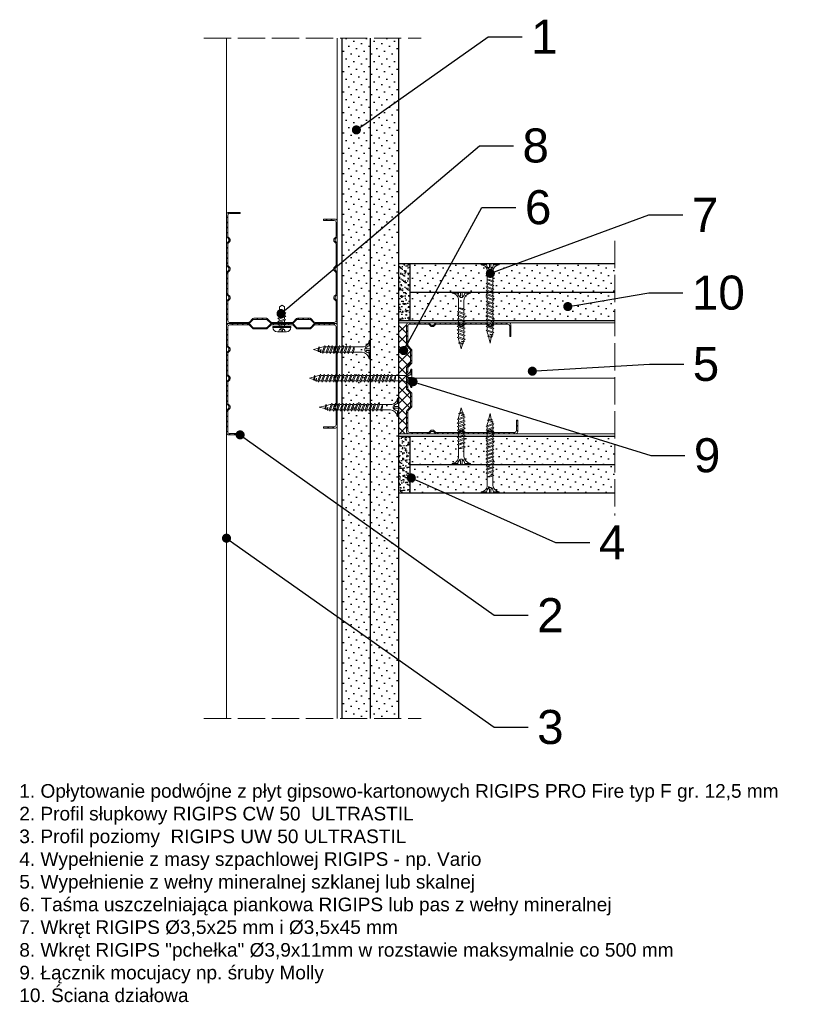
# Model space of a CAD drawing. Header units: millimetres. Extents: x 1074 to 3101, y -548 to 1635.
# Tile 11 of 16: x 1074 to 1421, y 365 to 799. Entities that reach past the tile are written whole.
import ezdxf
from ezdxf import colors
from ezdxf.entities.mleader import LeaderData, LeaderLine
from ezdxf.math import Vec2, Vec3

# ---------------------------------------------------------------- set-up
doc = ezdxf.new("R2010")
doc.units = ezdxf.units.MM
doc.linetypes.add('ACAD_ISO02W100', pattern=[15, 12, -3])
for name, color, linetype, lineweight in [('_ISOVER WELNA', 7, 'BATTING', 9), ('_RIGIPS AKCESORIA', 7, 'Continuous', 18), ('_RIGIPS G-K', 7, 'Continuous', 25), ('_RIGIPS PROFIL', 7, 'Continuous', 18), ('KRESKOWANIE', 7, 'Continuous', 9), ('PRZERYWANA', 7, 'ACAD_ISO02W100', 9)]:
    doc.layers.add(name, color=color, linetype=linetype, lineweight=lineweight)
doc.styles.get("Standard").update_dxf_attribs({"font": 'arial.ttf'})
doc.linetypes.add('BATTING', pattern='A,0.00254,-2.54,[134,ltypeshp.shx,S=2.54,R=0,X=-2.54,Y=0],-5.08,[134,ltypeshp.shx,S=2.54,R=180,X=2.54,Y=0],-2.54', length=10.16254)
pattern_1 = [(45, (-526.8367, -424.0486), (-1.122532, 3.367596), [0, -3.175])]
pattern_2 = [(37.5, (-526.8367, -424.0486), (-0.0800016, 2.4470662), [0, -1.9304, 0, -2.159, 0, -2.06375]), (7.5, (-526.8367, -424.0486), (2.2476164, 3.5841255), [0, -1.0414, 0, -1.7399, 0, -0.66675]), (327.5, (-528.3988, -424.0486), (3.9549619, 0.007186), [0, -0.635, 0, -2.286, 0, -2.9845]), (317.5, (-528.3988, -424.0486), (3.817782, 1.1146466), [0, -0.3175, 0, -1.4986, 0, -1.7145])]

# ---------------------------------------------------------------- blocks, each defined once
blk = doc.blocks.new('TN 25')
at = {"layer": '_RIGIPS AKCESORIA'}
for p, q in [((0, -0.84), (0, 7.16)), ((0, 7.16), (0.46, 7.16)), ((0.46, 4.78), (0, 4.78)), ((0.46, 7.16), (0.46, 4.78)), ((3.02, 4.46), (8.47, 4.46)), ((7.12, 4.46), (7.12, 3.18)), ((8.03, 2.01), (7.12, 4.46)), ((8.47, 4.46), (8.79, 5)), ((9.61, 1.51), (8.47, 4.46)), ((8.79, 5), (9.93, 2.01)), ((9, 4.46), (10.1, 4.46)), ((10.1, 4.46), (10.41, 5)), ((11.23, 1.51), (10.1, 4.46)), ((10.41, 5), (11.56, 2.01)), ((10.62, 4.46), (11.67, 4.46)), ((11.67, 4.46), (11.99, 5)), ((12.81, 1.51), (11.67, 4.46)), ((11.99, 5), (13.14, 2.01)), ((12.2, 4.46), (13.21, 4.46)), ((13.21, 4.46), (13.52, 5)), ((14.34, 1.51), (13.21, 4.46)), ((13.52, 5), (14.67, 2.01)), ((13.73, 4.46), (14.8, 4.46)), ((14.8, 4.46), (15.12, 5)), ((15.94, 1.51), (14.8, 4.46)), ((15.12, 5), (16.26, 2.01)), ((15.33, 4.46), (16.42, 4.46)), ((16.42, 4.46), (16.73, 5)), ((17.55, 1.51), (16.42, 4.46)), ((16.73, 5), (17.88, 2.01)), ((16.94, 4.46), (17.99, 4.46)), ((17.99, 4.46), (18.31, 5)), ((19.13, 1.51), (17.99, 4.46)), ((18.31, 5), (19.45, 2.01)), ((18.52, 4.46), (19.68, 4.46)), ((19.68, 4.46), (20, 5)), ((20.82, 1.51), (19.68, 4.46)), ((20, 5), (21.14, 2.01)), ((20.21, 4.46), (20.7, 4.46)), ((20.7, 4.46), (22.28, 3.98)), ((22.28, 3.98), (22.56, 4.37)), ((22.56, 4.37), (23.03, 2.71)), ((0, 3.5), (1.77, 3.5)), ((0, 2.83), (1.77, 2.83)), ((0.46, 1.64), (0, 1.64)), ((0.46, -0.84), (0.46, 1.64)), ((1.77, 3.5), (1.77, 4.2)), ((1.77, 2.83), (1.77, 2.18)), ((7.49, 2.01), (3.55, 2.01)), ((7.12, 3.18), (7.65, 1.53)), ((7.65, 1.53), (8.03, 2.01)), ((9.41, 2.01), (8.03, 2.01)), ((9.93, 2.01), (9.61, 1.51)), ((11.04, 2.01), (9.93, 2.01)), ((11.56, 2.01), (11.23, 1.51)), ((12.61, 2.01), (11.56, 2.01)), ((13.14, 2.01), (12.81, 1.51)), ((14.15, 2.01), (13.14, 2.01)), ((14.67, 2.01), (14.34, 1.51)), ((15.74, 2.01), (14.67, 2.01)), ((16.26, 2.01), (15.94, 1.51)), ((17.36, 2.01), (16.26, 2.01)), ((17.88, 2.01), (17.55, 1.51)), ((18.93, 2.01), (17.88, 2.01)), ((19.45, 2.01), (19.13, 1.51)), ((19.45, 2.01), (20.62, 2.01)), ((21.14, 2.01), (20.82, 1.51)), ((21.14, 2.01), (21.81, 2.12)), ((21.85, 1.83), (21.67, 3.28)), ((21.67, 3.28), (22.14, 2.4)), ((22.14, 2.4), (21.85, 1.83)), ((22.7, 2.36), (22.14, 2.4)), ((22.7, 2.36), (22.28, 3.98)), ((23.03, 2.71), (22.7, 2.36)), ((22.71, 3.85), (25, 3.24)), ((25, 3.24), (23.03, 2.71)), ((0, -0.84), (0.46, -0.84))]:
    blk.add_line(p, q, dxfattribs=at)
for centre, major_axis, ratio, start_param, end_param in [((3.09, 7.67), (0.17, 3.2), 0.826134, 1.773653, 3.180586), ((-0.04, 0.9), (0, 3.93), 0.848176, -0.720942, -0.151112), ((3.37, -1.57), (0.28, 3.57), 0.832181, 0.035984, 1.430787), ((-2.73, 15.91), (0, 14.76), 0.848176, 3.399396, 3.475072), ((0.59, 4.62), (0, 2.81), 0.848176, 3.475072, 3.862535), ((1.66, 3.18), (0, 0.895), 0.848176, -1.552777, -0.720942), ((1.66, 3.18), (0, 0.895), 0.848176, 3.862535, 4.730408)]:
    blk.add_ellipse(centre, major_axis=major_axis, ratio=ratio, start_param=start_param, end_param=end_param, dxfattribs=at)
blk = doc.blocks.new('CW 50 ULTRASTIL')
h = blk.add_hatch()
h.set_pattern_fill('ANSI31', color=256, scale=0.5, style=0)
h.paths.add_polyline_path([(28.56, 40.65, -0.198912), (28.71, 41), (30.21, 42.51, 0.198912), (30.36, 42.86), (30.36, 48.45, 0.198912), (30.21, 48.8), (28.71, 50.31, -0.198912), (28.56, 50.66), (28.56, 59.85, -0.198912), (28.71, 60.2), (30.21, 61.71, 0.198912), (30.36, 62.06), (30.36, 67.65, 0.198912), (30.21, 68), (28.71, 69.51, -0.198912), (28.56, 69.86), (28.56, 78.31, -0.414214), (29.36, 79.11), (37.68, 79.11, -0.198912), (38.04, 78.96), (38.74, 78.25, 0.198912), (39.1, 78.11), (39.68, 78.11, 0.198912), (40.04, 78.25), (40.74, 78.96, -0.198912), (41.1, 79.11), (50.38, 79.11, -0.198912), (50.74, 78.96), (51.44, 78.25, 0.198912), (51.8, 78.11), (52.38, 78.11, 0.198912), (52.74, 78.25), (53.44, 78.96, -0.198912), (53.8, 79.11), (63.08, 79.11, -0.198912), (63.44, 78.96), (64.14, 78.25, 0.198912), (64.5, 78.11), (65.08, 78.11, 0.198912), (65.44, 78.25), (66.14, 78.96, -0.198912), (66.5, 79.11), (75.66, 79.11, -0.414214), (76.46, 78.31), (76.46, 73.66), (77.01, 73.66), (77.01, 78.86, 0.414214), (76.21, 79.66), (66.5, 79.66, 0.198912), (66.14, 79.51), (65.44, 78.8, -0.198912), (65.08, 78.66), (64.5, 78.66, -0.198912), (64.14, 78.8), (63.44, 79.51, 0.198912), (63.08, 79.66), (53.8, 79.66, 0.198912), (53.44, 79.51), (52.74, 78.8, -0.198912), (52.38, 78.66), (51.8, 78.66, -0.198912), (51.44, 78.8), (50.74, 79.51, 0.198912), (50.38, 79.66), (41.1, 79.66, 0.198912), (40.74, 79.51), (40.04, 78.8, -0.198912), (39.68, 78.66), (39.1, 78.66, -0.198912), (38.74, 78.8), (38.04, 79.51, 0.198912), (37.68, 79.66), (28.81, 79.66, 0.414214), (28.01, 78.86), (28.01, 69.86, 0.198912), (28.16, 69.51), (29.66, 68, -0.198912), (29.81, 67.65), (29.81, 62.06, -0.198912), (29.66, 61.71), (28.16, 60.2, 0.198912), (28.01, 59.85), (28.01, 50.66, 0.198912), (28.16, 50.31), (29.66, 48.8, -0.198912), (29.81, 48.45), (29.81, 42.86, -0.198912), (29.66, 42.51), (28.16, 41, 0.198912), (28.01, 40.65), (28.01, 31.66, 0.414214), (28.81, 30.86), (37.68, 30.86, 0.198912), (38.04, 31), (38.74, 31.71, -0.198912), (39.1, 31.86), (39.68, 31.86, -0.198912), (40.04, 31.71), (40.74, 31, 0.198912), (41.1, 30.86), (50.38, 30.86, 0.198912), (50.74, 31), (51.44, 31.71, -0.198912), (51.8, 31.86), (52.38, 31.86, -0.198912), (52.74, 31.71), (53.44, 31, 0.198912), (53.8, 30.86), (63.08, 30.86, 0.198912), (63.44, 31), (64.14, 31.71, -0.198912), (64.5, 31.86), (65.08, 31.86, -0.198912), (65.44, 31.71), (66.14, 31, 0.198912), (66.5, 30.86), (73.21, 30.86, 0.414214), (74.01, 31.66), (74.01, 36.86), (73.46, 36.86), (73.46, 32.21, -0.414214), (72.66, 31.41), (66.5, 31.41, -0.198912), (66.14, 31.55), (65.44, 32.26, 0.198912), (65.08, 32.41), (64.5, 32.41, 0.198912), (64.14, 32.26), (63.44, 31.55, -0.198912), (63.08, 31.41), (53.8, 31.41, -0.198912), (53.44, 31.55), (52.74, 32.26, 0.198912), (52.38, 32.41), (51.8, 32.41, 0.198912), (51.44, 32.26), (50.74, 31.55, -0.198912), (50.38, 31.41), (41.1, 31.41, -0.198912), (40.74, 31.55), (40.04, 32.26, 0.198912), (39.68, 32.41), (39.1, 32.41, 0.198912), (38.74, 32.26), (38.04, 31.55, -0.198912), (37.68, 31.41), (29.36, 31.41, -0.414214), (28.56, 32.21)])
at = {"layer": '_RIGIPS PROFIL'}
for p, q in [((28.01, 78.86), (28.01, 69.86)), ((28.56, 78.31), (28.56, 69.86)), ((37.68, 79.66), (28.81, 79.66)), ((37.68, 79.11), (29.36, 79.11)), ((38.04, 79.51), (38.74, 78.8)), ((38.04, 78.96), (38.74, 78.25)), ((39.68, 78.66), (39.1, 78.66)), ((39.68, 78.11), (39.1, 78.11)), ((40.74, 79.51), (40.04, 78.8)), ((40.74, 78.96), (40.04, 78.25)), ((50.38, 79.66), (41.1, 79.66)), ((50.38, 79.11), (41.1, 79.11)), ((50.74, 79.51), (51.44, 78.8)), ((50.74, 78.96), (51.44, 78.25)), ((52.38, 78.66), (51.8, 78.66)), ((52.38, 78.11), (51.8, 78.11)), ((53.44, 79.51), (52.74, 78.8)), ((53.44, 78.96), (52.74, 78.25)), ((53.8, 79.66), (63.08, 79.66)), ((53.8, 79.11), (63.08, 79.11)), ((63.44, 79.51), (64.14, 78.8)), ((63.44, 78.96), (64.14, 78.25)), ((65.08, 78.66), (64.5, 78.66)), ((65.08, 78.11), (64.5, 78.11)), ((66.14, 79.51), (65.44, 78.8)), ((66.14, 78.96), (65.44, 78.25)), ((76.21, 79.66), (66.5, 79.66)), ((75.66, 79.11), (66.5, 79.11)), ((76.46, 73.66), (76.46, 78.31)), ((77.01, 73.66), (77.01, 78.86)), ((29.66, 68), (28.16, 69.51)), ((30.21, 68), (28.71, 69.51)), ((76.46, 73.66), (77.01, 73.66)), ((29.81, 67.65), (29.81, 62.06)), ((30.36, 67.65), (30.36, 62.06)), ((29.66, 61.71), (28.16, 60.2)), ((30.21, 61.71), (28.71, 60.2)), ((28.01, 59.85), (28.01, 50.66)), ((28.56, 59.85), (28.56, 50.66)), ((29.66, 48.8), (28.16, 50.31)), ((30.21, 48.8), (28.71, 50.31)), ((29.81, 42.86), (29.81, 48.45)), ((30.36, 42.86), (30.36, 48.45)), ((28.01, 31.66), (28.01, 40.65)), ((29.66, 42.51), (28.16, 41)), ((28.56, 32.21), (28.56, 40.65)), ((30.21, 42.51), (28.71, 41)), ((73.46, 36.86), (73.46, 32.21)), ((73.46, 36.86), (74.01, 36.86)), ((74.01, 36.86), (74.01, 31.66)), ((37.68, 30.86), (28.81, 30.86)), ((37.68, 31.41), (29.36, 31.41)), ((38.04, 31.55), (38.74, 32.26)), ((38.04, 31), (38.74, 31.71)), ((39.68, 32.41), (39.1, 32.41)), ((39.68, 31.86), (39.1, 31.86)), ((40.74, 31.55), (40.04, 32.26)), ((40.74, 31), (40.04, 31.71)), ((50.38, 31.41), (41.1, 31.41)), ((50.38, 30.86), (41.1, 30.86)), ((50.74, 31.55), (51.44, 32.26)), ((50.74, 31), (51.44, 31.71)), ((52.38, 32.41), (51.8, 32.41)), ((52.38, 31.86), (51.8, 31.86)), ((53.44, 31.55), (52.74, 32.26)), ((53.44, 31), (52.74, 31.71)), ((53.8, 31.41), (63.08, 31.41)), ((53.8, 30.86), (63.08, 30.86)), ((63.44, 31.55), (64.14, 32.26)), ((63.44, 31), (64.14, 31.71)), ((65.08, 32.41), (64.5, 32.41)), ((65.08, 31.86), (64.5, 31.86)), ((66.14, 31.55), (65.44, 32.26)), ((66.14, 31), (65.44, 31.71)), ((72.66, 31.41), (66.5, 31.41)), ((73.21, 30.86), (66.5, 30.86))]:
    blk.add_line(p, q, dxfattribs=at)
for centre, radius, start, end in [((28.81, 78.86), 0.8, 90, 180), ((29.36, 78.31), 0.8, 90, 180), ((37.68, 79.16), 0.5, 45, 90), ((37.68, 78.61), 0.5, 45, 90), ((39.1, 79.16), 0.5, 225, 270), ((39.1, 78.61), 0.5, 225, 270), ((39.68, 79.16), 0.5, 270, 315), ((39.68, 78.61), 0.5, 270, 315), ((41.1, 79.16), 0.5, 90, 135), ((41.1, 78.61), 0.5, 90, 135), ((50.38, 79.16), 0.5, 45, 90), ((50.38, 78.61), 0.5, 45, 90), ((51.8, 79.16), 0.5, 225, 270), ((51.8, 78.61), 0.5, 225, 270), ((52.38, 79.16), 0.5, 270, 315), ((52.38, 78.61), 0.5, 270, 315), ((53.8, 79.16), 0.5, 90, 135), ((53.8, 78.61), 0.5, 90, 135), ((63.08, 79.16), 0.5, 45, 90), ((63.08, 78.61), 0.5, 45, 90), ((64.5, 79.16), 0.5, 225, 270), ((64.5, 78.61), 0.5, 225, 270), ((65.08, 79.16), 0.5, 270, 315), ((65.08, 78.61), 0.5, 270, 315), ((66.5, 79.16), 0.5, 90, 135), ((66.5, 78.61), 0.5, 90, 135), ((75.66, 78.31), 0.8, 0, 90), ((76.21, 78.86), 0.8, 0, 90), ((28.51, 69.86), 0.5, 180, 225), ((29.06, 69.86), 0.5, 180, 225), ((29.31, 67.65), 0.5, 0, 45), ((29.86, 67.65), 0.5, 0, 45), ((29.31, 62.06), 0.5, 315, 0), ((29.86, 62.06), 0.5, 315, 0), ((28.51, 59.85), 0.5, 135, 180), ((29.06, 59.85), 0.5, 135, 180), ((28.51, 50.66), 0.5, 180, 225), ((29.06, 50.66), 0.5, 180, 225), ((29.31, 48.45), 0.5, 0, 45), ((29.86, 48.45), 0.5, 0, 45), ((28.51, 40.65), 0.5, 135, 180), ((29.06, 40.65), 0.5, 135, 180), ((29.31, 42.86), 0.5, 315, 0), ((29.86, 42.86), 0.5, 315, 0), ((28.81, 31.66), 0.8, 180, 270), ((29.36, 32.21), 0.8, 180, 270), ((37.68, 31.91), 0.5, 270, 315), ((37.68, 31.36), 0.5, 270, 315), ((39.1, 31.91), 0.5, 90, 135), ((39.1, 31.36), 0.5, 90, 135), ((39.68, 31.91), 0.5, 45, 90), ((39.68, 31.36), 0.5, 45, 90), ((41.1, 31.91), 0.5, 225, 270), ((41.1, 31.36), 0.5, 225, 270), ((50.38, 31.91), 0.5, 270, 315), ((50.38, 31.36), 0.5, 270, 315), ((51.8, 31.91), 0.5, 90, 135), ((51.8, 31.36), 0.5, 90, 135), ((52.38, 31.91), 0.5, 45, 90), ((52.38, 31.36), 0.5, 45, 90), ((53.8, 31.91), 0.5, 225, 270), ((53.8, 31.36), 0.5, 225, 270), ((63.08, 31.91), 0.5, 270, 315), ((63.08, 31.36), 0.5, 270, 315), ((64.5, 31.91), 0.5, 90, 135), ((64.5, 31.36), 0.5, 90, 135), ((65.08, 31.91), 0.5, 45, 90), ((65.08, 31.36), 0.5, 45, 90), ((66.5, 31.91), 0.5, 225, 270), ((66.5, 31.36), 0.5, 225, 270), ((72.66, 32.21), 0.8, 270, 0), ((73.21, 31.66), 0.8, 270, 0)]:
    blk.add_arc(centre, radius, start, end, dxfattribs=at)
blk = doc.blocks.new('TN 35')
at = {"layer": '_RIGIPS AKCESORIA'}
for p, q in [((0, -0.84), (0, 7.16)), ((0, 7.16), (0.46, 7.16)), ((0.46, 4.78), (0, 4.78)), ((0.46, 7.16), (0.46, 4.78)), ((3.02, 4.46), (8.47, 4.46)), ((7.12, 4.46), (7.12, 3.18)), ((8.03, 2.01), (7.12, 4.46)), ((8.47, 4.46), (8.79, 5)), ((9.61, 1.51), (8.47, 4.46)), ((8.79, 5), (9.93, 2.01)), ((9, 4.46), (10.1, 4.46)), ((10.1, 4.46), (10.41, 5)), ((11.23, 1.51), (10.1, 4.46)), ((10.41, 5), (11.56, 2.01)), ((10.62, 4.46), (11.67, 4.46)), ((11.67, 4.46), (11.99, 5)), ((12.81, 1.51), (11.67, 4.46)), ((11.99, 5), (13.14, 2.01)), ((12.2, 4.46), (13.21, 4.46)), ((13.21, 4.46), (13.52, 5)), ((14.34, 1.51), (13.21, 4.46)), ((13.52, 5), (14.67, 2.01)), ((13.73, 4.46), (14.8, 4.46)), ((14.8, 4.46), (15.12, 5)), ((15.94, 1.51), (14.8, 4.46)), ((15.12, 5), (16.26, 2.01)), ((15.33, 4.46), (16.42, 4.46)), ((16.42, 4.46), (16.73, 5)), ((17.55, 1.51), (16.42, 4.46)), ((16.73, 5), (17.88, 2.01)), ((16.94, 4.46), (17.99, 4.46)), ((17.99, 4.46), (18.31, 5)), ((19.13, 1.51), (17.99, 4.46)), ((18.31, 5), (19.45, 2.01)), ((18.52, 4.46), (19.57, 4.46)), ((19.57, 4.46), (19.88, 5)), ((20.7, 1.51), (19.57, 4.46)), ((19.88, 5), (21.03, 2.01)), ((20.09, 4.46), (21.14, 4.46)), ((21.14, 4.46), (21.46, 5)), ((22.28, 1.51), (21.14, 4.46)), ((21.46, 5), (22.6, 2.01)), ((21.67, 4.46), (22.72, 4.46)), ((22.72, 4.46), (23.03, 5)), ((23.85, 1.51), (22.72, 4.46)), ((23.03, 5), (24.18, 2.01)), ((23.24, 4.46), (24.29, 4.46)), ((24.29, 4.46), (24.61, 5)), ((25.43, 1.51), (24.29, 4.46)), ((24.61, 5), (25.75, 2.01)), ((24.81, 4.46), (25.87, 4.46)), ((25.87, 4.46), (26.18, 5)), ((27, 1.51), (25.87, 4.46)), ((26.18, 5), (27.33, 2.01)), ((26.39, 4.46), (27.44, 4.46)), ((27.44, 4.46), (27.76, 5)), ((28.58, 1.51), (27.44, 4.46)), ((27.76, 5), (28.9, 2.01)), ((27.96, 4.46), (29.13, 4.46)), ((29.13, 4.46), (29.45, 5)), ((30.27, 1.51), (29.13, 4.46)), ((29.45, 5), (30.59, 2.01)), ((29.65, 4.46), (30.15, 4.46)), ((30.15, 4.46), (31.73, 3.98)), ((31.73, 3.98), (32.01, 4.37)), ((32.01, 4.37), (32.48, 2.71)), ((0, 3.5), (1.77, 3.5)), ((0, 2.83), (1.77, 2.83)), ((0.46, 1.64), (0, 1.64)), ((0.46, -0.84), (0.46, 1.64)), ((1.77, 3.5), (1.77, 4.2)), ((1.77, 2.83), (1.77, 2.18)), ((7.49, 2.01), (3.55, 2.01)), ((7.12, 3.18), (7.65, 1.53)), ((7.65, 1.53), (8.03, 2.01)), ((9.41, 2.01), (8.03, 2.01)), ((9.93, 2.01), (9.61, 1.51)), ((11.04, 2.01), (9.93, 2.01)), ((11.56, 2.01), (11.23, 1.51)), ((12.61, 2.01), (11.56, 2.01)), ((13.14, 2.01), (12.81, 1.51)), ((14.15, 2.01), (13.14, 2.01)), ((14.67, 2.01), (14.34, 1.51)), ((15.74, 2.01), (14.67, 2.01)), ((16.26, 2.01), (15.94, 1.51)), ((17.36, 2.01), (16.26, 2.01)), ((17.88, 2.01), (17.55, 1.51)), ((18.93, 2.01), (17.84, 2.01)), ((19.45, 2.01), (19.13, 1.51)), ((20.51, 2.01), (19.41, 2.01)), ((21.03, 2.01), (20.7, 1.51)), ((22.08, 2.01), (20.99, 2.01)), ((22.6, 2.01), (22.28, 1.51)), ((23.66, 2.01), (22.56, 2.01)), ((24.18, 2.01), (23.85, 1.51)), ((25.23, 2.01), (24.14, 2.01)), ((25.75, 2.01), (25.43, 1.51)), ((26.81, 2.01), (25.71, 2.01)), ((27.33, 2.01), (27, 1.51)), ((28.38, 2.01), (27.33, 2.01)), ((28.9, 2.01), (28.58, 1.51)), ((28.9, 2.01), (30.07, 2.01)), ((30.59, 2.01), (30.27, 1.51)), ((30.59, 2.01), (31.26, 2.12)), ((31.3, 1.83), (31.12, 3.28)), ((31.12, 3.28), (31.59, 2.4)), ((31.59, 2.4), (31.3, 1.83)), ((32.15, 2.36), (31.59, 2.4)), ((32.15, 2.36), (31.73, 3.98)), ((32.48, 2.71), (32.15, 2.36)), ((32.16, 3.85), (35, 3.24)), ((35, 3.24), (32.48, 2.71)), ((0, -0.84), (0.46, -0.84))]:
    blk.add_line(p, q, dxfattribs=at)
for centre, major_axis, ratio, start_param, end_param in [((3.09, 7.67), (0.17, 3.2), 0.826134, 1.773653, 3.180586), ((-0.04, 0.9), (0, 3.93), 0.848176, -0.720942, -0.151112), ((3.37, -1.57), (0.28, 3.57), 0.832181, 0.035984, 1.430787), ((-2.73, 15.91), (0, 14.76), 0.848176, 3.399396, 3.475072), ((0.59, 4.62), (0, 2.81), 0.848176, 3.475072, 3.862535), ((1.66, 3.18), (0, 0.895), 0.848176, -1.552777, -0.720942), ((1.66, 3.18), (0, 0.895), 0.848176, 3.862535, 4.730408)]:
    blk.add_ellipse(centre, major_axis=major_axis, ratio=ratio, start_param=start_param, end_param=end_param, dxfattribs=at)
blk = doc.blocks.new('TN 45')
at = {"layer": '_RIGIPS AKCESORIA'}
for p, q in [((0, -0.84), (0, 7.16)), ((0, 7.16), (0.46, 7.16)), ((0.46, 4.78), (0, 4.78)), ((0.46, 7.16), (0.46, 4.78)), ((3.02, 4.46), (8.47, 4.46)), ((7.12, 4.46), (7.12, 3.18)), ((8.03, 2.01), (7.12, 4.46)), ((8.47, 4.46), (8.79, 5)), ((9.61, 1.51), (8.47, 4.46)), ((8.79, 5), (9.93, 2.01)), ((9, 4.46), (10.1, 4.46)), ((10.1, 4.46), (10.41, 5)), ((11.23, 1.51), (10.1, 4.46)), ((10.41, 5), (11.56, 2.01)), ((10.62, 4.46), (11.67, 4.46)), ((11.67, 4.46), (11.99, 5)), ((12.81, 1.51), (11.67, 4.46)), ((11.99, 5), (13.14, 2.01)), ((12.2, 4.46), (13.21, 4.46)), ((13.21, 4.46), (13.52, 5)), ((14.34, 1.51), (13.21, 4.46)), ((13.52, 5), (14.67, 2.01)), ((13.73, 4.46), (14.8, 4.46)), ((14.8, 4.46), (15.12, 5)), ((15.94, 1.51), (14.8, 4.46)), ((15.12, 5), (16.26, 2.01)), ((15.33, 4.46), (16.42, 4.46)), ((16.42, 4.46), (16.73, 5)), ((17.55, 1.51), (16.42, 4.46)), ((16.73, 5), (17.88, 2.01)), ((16.94, 4.46), (17.99, 4.46)), ((17.99, 4.46), (18.31, 5)), ((19.13, 1.51), (17.99, 4.46)), ((18.31, 5), (19.45, 2.01)), ((18.52, 4.46), (19.68, 4.46)), ((19.68, 4.46), (20, 5)), ((20.82, 1.51), (19.68, 4.46)), ((20, 5), (21.14, 2.01)), ((20.21, 4.46), (21.37, 4.46)), ((21.37, 4.46), (21.69, 5)), ((22.51, 1.51), (21.37, 4.46)), ((21.69, 5), (22.83, 2.01)), ((21.9, 4.46), (23.06, 4.46)), ((23.06, 4.46), (23.38, 5)), ((24.2, 1.51), (23.06, 4.46)), ((23.38, 5), (24.52, 2.01)), ((23.59, 4.46), (24.75, 4.46)), ((24.75, 4.46), (25.07, 5)), ((25.89, 1.51), (24.75, 4.46)), ((25.07, 5), (26.21, 2.01)), ((25.28, 4.46), (26.44, 4.46)), ((26.44, 4.46), (26.76, 5)), ((27.58, 1.51), (26.44, 4.46)), ((26.76, 5), (27.9, 2.01)), ((26.96, 4.46), (28.13, 4.46)), ((28.13, 4.46), (28.45, 5)), ((29.27, 1.51), (28.13, 4.46)), ((28.45, 5), (29.59, 2.01)), ((28.65, 4.46), (29.82, 4.46)), ((29.82, 4.46), (30.14, 5)), ((30.96, 1.51), (29.82, 4.46)), ((30.14, 5), (31.28, 2.01)), ((30.34, 4.46), (31.51, 4.46)), ((31.51, 4.46), (31.83, 5)), ((32.65, 1.51), (31.51, 4.46)), ((31.83, 5), (32.97, 2.01)), ((32.03, 4.46), (33.2, 4.46)), ((33.2, 4.46), (33.52, 5)), ((34.34, 1.51), (33.2, 4.46)), ((33.52, 5), (34.66, 2.01)), ((33.72, 4.46), (34.89, 4.46)), ((34.89, 4.46), (35.21, 5)), ((36.03, 1.51), (34.89, 4.46)), ((35.21, 5), (36.35, 2.01)), ((35.41, 4.46), (36.58, 4.46)), ((36.58, 4.46), (36.9, 5)), ((37.72, 1.51), (36.58, 4.46)), ((36.9, 5), (38.04, 2.01)), ((37.1, 4.46), (38.27, 4.46)), ((38.27, 4.46), (38.59, 5)), ((39.41, 1.51), (38.27, 4.46)), ((38.59, 5), (39.73, 2.01)), ((38.79, 4.46), (39.96, 4.46)), ((39.96, 4.46), (40.28, 5)), ((41.1, 1.51), (39.96, 4.46)), ((40.28, 5), (41.42, 2.01)), ((40.48, 4.46), (40.98, 4.46)), ((40.98, 4.46), (42.56, 3.98)), ((42.56, 3.98), (42.84, 4.37)), ((42.84, 4.37), (43.31, 2.71)), ((0, 3.5), (1.77, 3.5)), ((0, 2.83), (1.77, 2.83)), ((0.46, 1.64), (0, 1.64)), ((0.46, -0.84), (0.46, 1.64)), ((1.77, 3.5), (1.77, 4.2)), ((1.77, 2.83), (1.77, 2.18)), ((7.49, 2.01), (3.55, 2.01)), ((7.12, 3.18), (7.65, 1.53)), ((7.65, 1.53), (8.03, 2.01)), ((9.41, 2.01), (8.03, 2.01)), ((9.93, 2.01), (9.61, 1.51)), ((11.04, 2.01), (9.93, 2.01)), ((11.56, 2.01), (11.23, 1.51)), ((12.61, 2.01), (11.56, 2.01)), ((13.14, 2.01), (12.81, 1.51)), ((14.15, 2.01), (13.14, 2.01)), ((14.67, 2.01), (14.34, 1.51)), ((15.74, 2.01), (14.67, 2.01)), ((16.26, 2.01), (15.94, 1.51)), ((17.36, 2.01), (16.26, 2.01)), ((17.88, 2.01), (17.55, 1.51)), ((18.93, 2.01), (17.88, 2.01)), ((19.45, 2.01), (19.13, 1.51)), ((19.45, 2.01), (20.62, 2.01)), ((20.62, 2.01), (19.57, 2.01)), ((21.14, 2.01), (20.82, 1.51)), ((21.14, 2.01), (22.31, 2.01)), ((22.31, 2.01), (21.26, 2.01)), ((22.83, 2.01), (22.51, 1.51)), ((22.83, 2.01), (24, 2.01)), ((24, 2.01), (22.95, 2.01)), ((24.52, 2.01), (24.2, 1.51)), ((24.52, 2.01), (25.69, 2.01)), ((25.69, 2.01), (24.64, 2.01)), ((26.21, 2.01), (25.89, 1.51)), ((26.21, 2.01), (27.38, 2.01)), ((27.38, 2.01), (26.33, 2.01)), ((27.9, 2.01), (27.58, 1.51)), ((27.9, 2.01), (29.07, 2.01)), ((29.07, 2.01), (28.02, 2.01)), ((29.59, 2.01), (29.27, 1.51)), ((29.59, 2.01), (30.76, 2.01)), ((30.76, 2.01), (29.71, 2.01)), ((31.28, 2.01), (30.96, 1.51)), ((31.28, 2.01), (32.45, 2.01)), ((32.45, 2.01), (31.4, 2.01)), ((32.97, 2.01), (32.65, 1.51)), ((32.97, 2.01), (34.14, 2.01)), ((34.14, 2.01), (33.09, 2.01)), ((34.66, 2.01), (34.34, 1.51)), ((34.66, 2.01), (35.83, 2.01)), ((35.83, 2.01), (34.78, 2.01)), ((36.35, 2.01), (36.03, 1.51)), ((36.35, 2.01), (37.52, 2.01)), ((37.52, 2.01), (36.47, 2.01)), ((38.04, 2.01), (37.72, 1.51)), ((38.04, 2.01), (39.21, 2.01)), ((39.21, 2.01), (38.16, 2.01)), ((39.73, 2.01), (39.41, 1.51)), ((39.73, 2.01), (40.9, 2.01)), ((41.42, 2.01), (41.1, 1.51)), ((41.42, 2.01), (42.09, 2.12)), ((42.13, 1.83), (41.95, 3.28)), ((41.95, 3.28), (42.42, 2.4)), ((42.42, 2.4), (42.13, 1.83)), ((42.98, 2.36), (42.42, 2.4)), ((42.98, 2.36), (42.56, 3.98)), ((43.31, 2.71), (42.98, 2.36)), ((42.99, 3.85), (45, 3.24)), ((45, 3.24), (43.31, 2.71)), ((0, -0.84), (0.46, -0.84))]:
    blk.add_line(p, q, dxfattribs=at)
for centre, major_axis, ratio, start_param, end_param in [((3.09, 7.67), (0.17, 3.2), 0.826134, 1.773653, 3.180586), ((-0.04, 0.9), (0, 3.93), 0.848176, -0.720942, -0.151112), ((3.37, -1.57), (0.28, 3.57), 0.832181, 0.035984, 1.430787), ((-2.73, 15.91), (0, 14.76), 0.848176, 3.399396, 3.475072), ((0.59, 4.62), (0, 2.81), 0.848176, 3.475072, 3.862535), ((1.66, 3.18), (0, 0.895), 0.848176, -1.552777, -0.720942), ((1.66, 3.18), (0, 0.895), 0.848176, 3.862535, 4.730408)]:
    blk.add_ellipse(centre, major_axis=major_axis, ratio=ratio, start_param=start_param, end_param=end_param, dxfattribs=at)
blk = doc.blocks.new('Pchelka')
at = {"layer": '_RIGIPS AKCESORIA'}
for p, q in [((20.31, 165.49), (20.31, 157.49)), ((20.38, 165.49), (20.72, 165.49)), ((20.72, 165.49), (20.72, 157.49)), ((18.38, 159.49), (18.38, 163.49)), ((18.38, 161.75), (19.34, 161.75)), ((18.38, 161.22), (19.34, 161.22)), ((19.34, 161.75), (19.34, 162.47)), ((19.34, 161.22), (19.34, 160.5)), ((22.49, 162.62), (20.72, 162.62)), ((22.28, 160.36), (21.35, 162.62)), ((21.35, 162.62), (21.35, 161.32)), ((21.35, 161.32), (21.9, 159.74)), ((22.49, 162.62), (22.87, 163.24)), ((23.63, 159.74), (22.49, 162.62)), ((23.08, 162.62), (22.87, 163.24)), ((24.01, 160.36), (23.08, 162.62)), ((23.98, 162.62), (23.08, 162.62)), ((23.98, 162.62), (24.36, 163.24)), ((25.12, 159.74), (23.98, 162.62)), ((24.58, 162.62), (24.36, 163.24)), ((25.5, 160.36), (24.58, 162.62)), ((25.43, 162.62), (24.58, 162.62)), ((25.45, 162.62), (25.83, 163.24)), ((26.59, 159.74), (25.45, 162.62)), ((26.04, 162.62), (25.83, 163.24)), ((26.66, 162.62), (26.04, 162.62)), ((26.97, 160.36), (26.04, 162.62)), ((26.66, 162.62), (26.85, 163.14)), ((27.13, 162.02), (26.66, 162.62)), ((26.85, 163.14), (27.13, 162.02)), ((29.38, 162.52), (27.01, 162.52)), ((30.05, 161.42), (29.38, 162.52)), ((29.38, 160.36), (30.05, 161.42)), ((20.38, 157.49), (20.72, 157.49)), ((21.68, 160.36), (20.72, 160.36)), ((21.9, 159.74), (22.28, 160.36)), ((23.39, 160.36), (22.28, 160.36)), ((23.63, 159.74), (24.01, 160.36)), ((24.88, 160.36), (24.01, 160.36)), ((25.12, 159.74), (25.5, 160.36)), ((26.35, 160.36), (25.5, 160.36)), ((26.59, 159.74), (26.97, 160.36)), ((29.38, 160.36), (26.97, 160.36))]:
    blk.add_line(p, q, dxfattribs=at)
for centre, start, end in [((20.38, 163.49), 90, 180), ((20.38, 159.49), 180, 270)]:
    blk.add_arc(centre, 2, start, end, dxfattribs=at)
for centre, major_axis, start_param, end_param in [((17.98, 160.19), (0, 2.76), -0.596517, -0.166765), ((17.98, 162.79), (0, 2.76), 3.308358, 3.73811), ((18.62, 161.26), (0, 1.46), -1.414897, -0.596517), ((18.62, 161.72), (0, 1.46), 3.73811, 4.55649)]:
    blk.add_ellipse(centre, major_axis=major_axis, ratio=0.880282, start_param=start_param, end_param=end_param, dxfattribs=at)
blk = doc.blocks.new('_Dot')
at = {"color": 0, "linetype": 'ByBlock', "lineweight": -2}
blk.add_line((-0.5, 0), (-1, 0), dxfattribs=at)
at = {"color": 0, "linetype": 'ByBlock', "const_width": 0.5}
blk.add_lwpolyline([(-0.25, 0, 1), (0.25, 0, 1)], format="xyb", close=True, dxfattribs=at)

msp = doc.modelspace()

# ---------------------------------------------------------------- hatches: boundary and pattern name
at = {"layer": '_RIGIPS G-K'}
h = msp.add_hatch(dxfattribs=at)
h.set_pattern_fill('DOTS', color=256, scale=2, angle=45, style=0)
h.set_pattern_definition(pattern_1)
h.paths.add_polyline_path([(1228.16, 790.64), (1215.66, 790.64), (1215.66, 491.03), (1228.16, 491.03)])
h = msp.add_hatch(dxfattribs=at)
h.set_pattern_fill('DOTS', color=256, scale=2, angle=45, style=0)
h.set_pattern_definition(pattern_1)
h.paths.add_polyline_path([(1240.66, 790.64), (1228.16, 790.64), (1228.16, 491.03), (1240.66, 491.03)])
h = msp.add_hatch(dxfattribs=at)
h.set_pattern_fill('AR-SAND', color=256, scale=0.05, style=0)
h.set_pattern_definition(pattern_2)
h.paths.add_polyline_path([(1245.66, 691.34), (1240.66, 691.34), (1240.66, 666.34), (1245.66, 666.34)])
h = msp.add_hatch(dxfattribs=at)
h.set_pattern_fill('DOTS', color=256, scale=2, angle=45, style=0)
h.set_pattern_definition(pattern_1)
h.paths.add_polyline_path([(1335.96, 691.34), (1245.66, 691.34), (1245.66, 678.84), (1335.96, 678.84)])
h = msp.add_hatch(dxfattribs=at)
h.set_pattern_fill('DOTS', color=256, scale=2, angle=45, style=0)
h.set_pattern_definition(pattern_1)
h.paths.add_polyline_path([(1335.96, 678.84), (1245.66, 678.84), (1245.66, 666.34), (1335.96, 666.34)])
h = msp.add_hatch(dxfattribs=at)
h.set_pattern_fill('AR-SAND', color=256, scale=0.05, style=0)
h.set_pattern_definition(pattern_2)
h.paths.add_polyline_path([(1245.66, 615.34), (1240.66, 615.34), (1240.66, 590.34), (1245.66, 590.34)])
h = msp.add_hatch(dxfattribs=at)
h.set_pattern_fill('DOTS', color=256, scale=2, angle=45, style=0)
h.set_pattern_definition(pattern_1)
h.paths.add_polyline_path([(1335.96, 615.34), (1245.66, 615.34), (1245.66, 602.84), (1335.96, 602.84)])
h = msp.add_hatch(dxfattribs=at)
h.set_pattern_fill('DOTS', color=256, scale=2, angle=45, style=0)
h.set_pattern_definition(pattern_1)
h.paths.add_polyline_path([(1335.96, 602.84), (1245.66, 602.84), (1245.66, 590.34), (1335.96, 590.34)])
at = {"layer": 'KRESKOWANIE'}
h = msp.add_hatch(dxfattribs=at)
h.set_pattern_fill('ANSI37', color=256, style=0)
h.set_pattern_definition([(45, (-526.8367, -424.0486), (-2.245064, 2.245064), []), (135, (-526.8367, -424.0486), (-2.245064, -2.245064), [])])
h.paths.add_polyline_path([(1245.96, 653.23, 0.198912), (1245.81, 653.58), (1244.31, 655.09, -0.198912), (1244.16, 655.44), (1244.16, 664.44, -0.414214), (1244.96, 665.24), (1240.66, 665.24), (1240.66, 616.44), (1244.96, 616.44, -0.414214), (1244.16, 617.24), (1244.16, 626.23, -0.198912), (1244.31, 626.58), (1245.81, 628.09, 0.198912), (1245.96, 628.44), (1245.96, 634.03, 0.198912), (1245.81, 634.38), (1244.31, 635.89, -0.198912), (1244.16, 636.24), (1244.16, 645.43, -0.198912), (1244.31, 645.78), (1245.81, 647.29, 0.198912), (1245.96, 647.64)])

# ---------------------------------------------------------------- linework, layer by layer
at = {"layer": '_ISOVER WELNA', "ltscale": 2.4}
msp.add_line((1335.96, 640.84), (1244.71, 640.84), dxfattribs=at)
at = {"layer": '_RIGIPS G-K'}
for p, q in [((1215.66, 790.64), (1215.66, 491.03)), ((1228.16, 790.64), (1228.16, 491.03)), ((1240.66, 790.64), (1240.66, 491.03)), ((1240.66, 691.34), (1335.96, 691.34)), ((1245.66, 691.34), (1245.66, 666.34)), ((1245.66, 678.84), (1335.96, 678.84)), ((1240.66, 666.34), (1335.96, 666.34)), ((1240.66, 615.34), (1335.96, 615.34)), ((1245.66, 615.34), (1245.66, 590.34)), ((1245.66, 602.84), (1335.96, 602.84)), ((1240.66, 590.34), (1335.96, 590.34))]:
    msp.add_line(p, q, dxfattribs=at)
at = {"layer": '_RIGIPS PROFIL', "lineweight": 9}
for p, q in [((1164.86, 790.64), (1164.86, 491.03)), ((1213.66, 790.64), (1213.66, 491.03))]:
    msp.add_line(p, q, dxfattribs=at)
at = {"layer": '_RIGIPS PROFIL'}
for p, q in [((1244.96, 665.24), (1335.96, 665.24)), ((1244.96, 616.44), (1335.96, 616.44))]:
    msp.add_line(p, q, dxfattribs=at)
at = {"layer": 'KRESKOWANIE'}
for p, q in [((1244.96, 665.24), (1240.66, 665.24)), ((1244.96, 616.44), (1240.66, 616.44))]:
    msp.add_line(p, q, dxfattribs=at)
at = {"layer": 'PRZERYWANA'}
for p, q in [((1154.86, 790.64), (1250.66, 790.64)), ((1335.96, 701.34), (1335.96, 580.34)), ((1154.86, 491.03), (1250.66, 491.03))]:
    msp.add_line(p, q, dxfattribs=at)

# ---------------------------------------------------------------- block references
at = {"rotation": 90}
msp.add_blockref('Pchelka', (1350.75, 642.94), dxfattribs=at)
at = {"xscale": -1}
msp.add_blockref('TN 45', (1246.48, 637.64), dxfattribs=at)
at = {"layer": '_RIGIPS AKCESORIA', "xscale": -1, "rotation": 90}
for name, p in [('TN 35', (1284.18, 691.34)), ('TN 25', (1271.48, 678.84))]:
    msp.add_blockref(name, p, dxfattribs=at)
at = {"layer": '_RIGIPS AKCESORIA', "xscale": -1}
for name, p in [('TN 25', (1228.16, 650.29)), ('TN 35', (1240.66, 624.89))]:
    msp.add_blockref(name, p, dxfattribs=at)
at = {"layer": '_RIGIPS AKCESORIA', "rotation": 90}
for name, p in [('TN 25', (1271.48, 602.84)), ('TN 35', (1284.18, 590.34))]:
    msp.add_blockref(name, p, dxfattribs=at)
at = {"layer": '_RIGIPS PROFIL', "rotation": 90}
msp.add_blockref('CW 50 ULTRASTIL', (1244.52, 636.91), dxfattribs=at)
at = {"layer": '_RIGIPS PROFIL', "xscale": -1}
for p, rotation in [((1244.52, 692.93), 90), ((1216.15, 696.09), 180)]:
    msp.add_blockref('CW 50 ULTRASTIL', p, dxfattribs=dict(at, rotation=rotation))

# ---------------------------------------------------------------- texts
at = {"layer": 'KRESKOWANIE', "insert": (1073.6, 462.07), "char_height": 6, "attachment_point": 1}
msp.add_mtext_dynamic_manual_height_columns('1. Opłytowanie podwójne z płyt gipsowo-kartonowych RIGIPS PRO Fire typ F gr. 12,5 mm\\P2. Profil słupkowy RIGIPS CW 50  ULTRASTIL\\P3. Profil poziomy  RIGIPS UW 50 ULTRASTIL\\P4. Wypełnienie z masy szpachlowej RIGIPS - np. Vario\\P5. Wypełnienie z wełny mineralnej szklanej lub skalnej\\P6. Taśma uszczelniająca piankowa RIGIPS lub pas z wełny mineralnej\\P7. Wkręt RIGIPS %%C3,5x25 mm i %%C3,5x45 mm\\P8. Wkręt RIGIPS "pchełka" %%C3,9x11mm w rozstawie maksymalnie co 500 mm\\P9. Łącznik mocujacy np. śruby Molly\\P10. Ściana działowa', width=436.7801, gutter_width=12.5, heights=[0], dxfattribs=at)

# ---------------------------------------------------------------- leaders
at = {"layer": 'KRESKOWANIE'}
ml = msp.add_multileader_mtext('Standard', dxfattribs=at)
ml.set_content('1', color=256)
ml.set_leader_properties()
ml.set_arrow_properties(name='DOT')
ml.build(insert=Vec2(0, 0))
ml.multileader.update_dxf_attribs({"dogleg_length": 15})
ctx = ml.context
ctx.base_point, ctx.char_height, ctx.landing_gap_size, ctx.plane_origin = Vec3(1295.07, 791.31), 15, 4, Vec3(1222.07, 750.25)
notes = []
notes.append((ctx, [(0, (1, 1, 0), (1280.07, 791.31), (1, 0), 15, [(1, [(1222.07, 750.25), (1234.24, 758.87)], 0, [])])]))
ctx.mtext.insert, ctx.mtext.flow_direction = Vec3(1299.07, 798.81), 5
ml = msp.add_multileader_mtext('Standard', dxfattribs=at)
ml.set_content('8', color=256)
ml.set_leader_properties()
ml.set_arrow_properties(name='DOT')
ml.build(insert=Vec2(0, 0))
ml.multileader.update_dxf_attribs({"dogleg_length": 15})
ctx = ml.context
ctx.base_point, ctx.char_height, ctx.landing_gap_size, ctx.plane_origin = Vec3(1291.24, 743.28), 15, 4, Vec3(1201.95, 679.6)
notes.append((ctx, [(0, (1, 1, 0), (1276.24, 743.28), (1, 0), 15, [(0, [(1188.89, 669.34)], 0, [])])]))
ctx.mtext.insert, ctx.mtext.flow_direction = Vec3(1295.24, 750.9), 5
ml = msp.add_multileader_mtext('Standard', dxfattribs=at)
ml.set_content('6', color=256)
ml.set_leader_properties()
ml.set_arrow_properties(name='DOT')
ml.build(insert=Vec2(0, 0))
ml.multileader.update_dxf_attribs({"dogleg_length": 15})
ctx = ml.context
ctx.base_point, ctx.char_height, ctx.landing_gap_size, ctx.plane_origin = Vec3(1292.32, 716.08), 15, 4, Vec3(1207.53, 708.91)
notes.append((ctx, [(0, (1, 1, 0), (1277.32, 716.08), (1, 0), 15, [(0, [(1242.9, 653.05)], 0, [])])]))
ctx.mtext.insert, ctx.mtext.flow_direction = Vec3(1296.32, 723.71), 5
ml = msp.add_multileader_mtext('Standard', dxfattribs=at)
ml.set_content('7', color=256)
ml.set_leader_properties()
ml.set_arrow_properties(name='DOT')
ml.build(insert=Vec2(0, 0))
ml.multileader.update_dxf_attribs({"dogleg_length": 15})
ctx = ml.context
ctx.base_point, ctx.char_height, ctx.landing_gap_size, ctx.plane_origin = Vec3(1365.87, 712.84), 15, 4, Vec3(1281.09, 687.03)
notes.append((ctx, [(0, (1, 1, 0), (1350.87, 712.84), (1, 0), 15, [(0, [(1281.09, 687.03)], 0, [])])]))
ctx.mtext.insert, ctx.mtext.flow_direction = Vec3(1369.87, 720.34), 5
ml = msp.add_multileader_mtext('Standard', dxfattribs=at)
ml.set_content('10', color=256)
ml.set_leader_properties()
ml.set_arrow_properties(name='DOT')
ml.build(insert=Vec2(0, 0))
ml.multileader.update_dxf_attribs({"dogleg_length": 15})
ctx = ml.context
ctx.base_point, ctx.char_height, ctx.landing_gap_size, ctx.plane_origin = Vec3(1365.87, 678.47), 15, 4, Vec3(1315.2, 672.43)
notes.append((ctx, [(0, (1, 1, 0), (1350.87, 678.47), (1, 0), 15, [(0, [(1315.2, 672.43)], 0, [])])]))
ctx.mtext.insert, ctx.mtext.flow_direction = Vec3(1369.87, 686.09), 5
ml = msp.add_multileader_mtext('Standard', dxfattribs=at)
ml.set_content('5', color=256)
ml.set_leader_properties()
ml.set_arrow_properties(name='DOT')
ml.build(insert=Vec2(0, 0))
ml.multileader.update_dxf_attribs({"dogleg_length": 15})
ctx = ml.context
ctx.base_point, ctx.char_height, ctx.landing_gap_size, ctx.plane_origin = Vec3(1366.25, 647.06), 15, 4, Vec3(1236.61, 641.03)
notes.append((ctx, [(0, (1, 1, 0), (1351.25, 647.06), (1, 0), 15, [(0, [(1299.58, 643.96)], 0, [])])]))
ctx.mtext.insert, ctx.mtext.flow_direction = Vec3(1370.25, 654.69), 5
ml = msp.add_multileader_mtext('Standard', dxfattribs=at)
ml.set_content('9', color=256)
ml.set_leader_properties()
ml.set_arrow_properties(name='DOT')
ml.build(insert=Vec2(0, 0))
ml.multileader.update_dxf_attribs({"dogleg_length": 15})
ctx = ml.context
ctx.base_point, ctx.char_height, ctx.landing_gap_size, ctx.plane_origin = Vec3(1366.73, 606.81), 15, 4, Vec3(1244, 634.95)
notes.append((ctx, [(0, (1, 1, 0), (1351.73, 606.81), (1, 0), 15, [(0, [(1247.03, 639.34)], 0, [])])]))
ctx.mtext.insert, ctx.mtext.flow_direction = Vec3(1370.73, 614.44), 5
ml = msp.add_multileader_mtext('Standard', dxfattribs=at)
ml.set_content('2', color=256)
ml.set_leader_properties()
ml.set_arrow_properties(name='DOT')
ml.build(insert=Vec2(0, 0))
ml.multileader.update_dxf_attribs({"dogleg_length": 15})
ctx = ml.context
ctx.base_point, ctx.char_height, ctx.landing_gap_size, ctx.plane_origin = Vec3(1297.71, 536.5), 15, 4, Vec3(1170.86, 615.92)
notes.append((ctx, [(0, (1, 1, 0), (1282.71, 536.5), (1, 0), 15, [(0, [(1170.86, 615.92)], 0, [])])]))
ctx.mtext.insert, ctx.mtext.flow_direction = Vec3(1301.71, 544), 5
ml = msp.add_multileader_mtext('Standard', dxfattribs=at)
ml.set_content('4', color=256)
ml.set_leader_properties()
ml.set_arrow_properties(name='DOT')
ml.build(insert=Vec2(0, 0))
ml.multileader.update_dxf_attribs({"dogleg_length": 15})
ctx = ml.context
ctx.base_point, ctx.char_height, ctx.landing_gap_size, ctx.plane_origin = Vec3(1324.86, 568.56), 15, 4, Vec3(1246.27, 596.93)
notes.append((ctx, [(0, (1, 1, 0), (1309.86, 568.56), (1, 0), 15, [(0, [(1246.27, 596.93)], 0, [])])]))
ctx.mtext.insert, ctx.mtext.flow_direction = Vec3(1328.86, 576.06), 5
ml = msp.add_multileader_mtext('Standard', dxfattribs=at)
ml.set_content('3', color=256)
ml.set_leader_properties()
ml.set_arrow_properties(name='DOT')
ml.build(insert=Vec2(0, 0))
ml.multileader.update_dxf_attribs({"dogleg_length": 15})
ctx = ml.context
ctx.base_point, ctx.char_height, ctx.landing_gap_size, ctx.plane_origin = Vec3(1297.71, 487.1), 15, 4, Vec3(1170.86, 566.51)
notes.append((ctx, [(0, (1, 1, 0), (1282.71, 487.1), (1, 0), 15, [(0, [(1164.86, 570.39)], 0, [])])]))
ctx.mtext.insert, ctx.mtext.flow_direction = Vec3(1301.71, 494.73), 5
for ctx, leaders in notes:
    for number, flags, end, landing, length, lines in leaders:
        leader = LeaderData()
        leader.index, (leader.has_last_leader_line, leader.has_dogleg_vector, leader.attachment_direction) = number, flags
        leader.last_leader_point, leader.dogleg_vector, leader.dogleg_length = Vec3(end), Vec3(landing), length
        for number, points, colour, breaks in lines:
            line = LeaderLine()
            line.index, line.vertices, line.color, line.breaks = number, Vec3.list(points), colors.encode_raw_color(colour), breaks
            leader.lines.append(line)
        ctx.leaders.append(leader)

doc.saveas('drawing.dxf')
